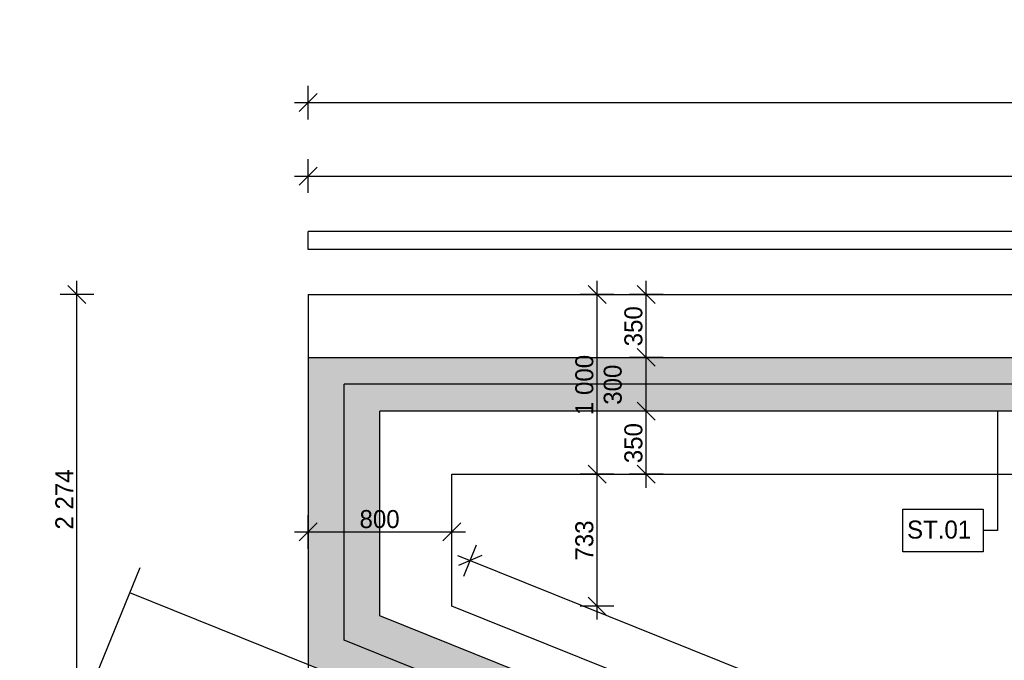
# Model space of a CAD drawing. Extents: x -740024 to -738426, y -1122140 to -1121743.
# Tile 102 of 256: x -738947.65 to -738942.18, y -1121942.09 to -1121938.52. Entities that reach past the tile are written whole.
import ezdxf

# ---------------------------------------------------------------- set-up
doc = ezdxf.new("R2010")
doc.units = 0
doc.header["$MEASUREMENT"] = 0
for name, color, linetype in [('Kóty', 7, 'Continuous'), ('obrubníky', 7, 'Continuous'), ('Poznámky popiska', 7, 'Continuous'), ('sokl cary', 7, 'Continuous'), ('SÍTĚ NOVÉ', 7, 'Continuous'), ('Zdi OBVOD', 7, 'Continuous'), ('Zdi vnitřní', 7, 'Continuous')]:
    doc.layers.add(name, color=color, linetype=linetype)
doc.styles.add('GENERATED_STYLE_1', font='txt')
doc.dimstyles.new('GENERATED_STYLE__2', dxfattribs={"dimtxt": 0.1, "dimasz": 0.095, "dimexe": 0.18, "dimexo": 0, "dimgap": 0.09, "dimtad": 1, "dimdec": 0, "dimlfac": 1000, "dimzin": 0, "dimdsep": 46, "dimtxsty": 'GENERATED_STYLE_1', "dimblk": 'ARROWHEAD_6', "dimblk1": 'ARROWHEAD_6', "dimblk2": 'ARROWHEAD_6', "dimcen": 0.09, "dimclrd": 7, "dimclre": 7, "dimclrt": 7, "dimadec": 0, "dimazin": 0, "dimtfac": 1, "dimtdec": 4, "dimtmove": 0, "dimatfit": 3, "dimfxl": 0, "dimtolj": 1, "dimtzin": 0, "dimarcsym": 0})
doc.dimstyles.new('GENERATED_STYLE__25', dxfattribs={"dimtxt": 0.18, "dimasz": 0.1368, "dimexe": 0.18, "dimexo": 0.0625, "dimgap": 0.09, "dimtad": 0, "dimtih": 1, "dimtoh": 1, "dimdec": 4, "dimzin": 0, "dimdsep": 46, "dimcen": 0.09, "dimadec": 0, "dimazin": 0, "dimtfac": 1, "dimtdec": 4, "dimtmove": 0, "dimatfit": 3, "dimldrblk": 'ARROWHEAD_5', "dimfxl": 0, "dimtolj": 1, "dimtzin": 0, "dimarcsym": 0})
doc.dimstyles.new('GENERATED_STYLE__3', dxfattribs={"dimtxt": 0.1, "dimasz": 0.095, "dimexe": 0.18, "dimexo": 0, "dimgap": 0.09, "dimtad": 1, "dimtih": 1, "dimtoh": 1, "dimdec": 0, "dimlfac": 1000, "dimzin": 0, "dimdsep": 46, "dimtxsty": 'GENERATED_STYLE_1', "dimblk": 'ARROWHEAD_6', "dimblk1": 'ARROWHEAD_6', "dimblk2": 'ARROWHEAD_6', "dimcen": 0.09, "dimclrd": 7, "dimclre": 7, "dimclrt": 7, "dimadec": 0, "dimazin": 0, "dimtfac": 1, "dimtdec": 4, "dimtmove": 0, "dimatfit": 3, "dimfxl": 0, "dimtolj": 1, "dimtzin": 0, "dimarcsym": 0})

# ---------------------------------------------------------------- blocks, each defined once
blk = doc.blocks.new('*D109', base_point=(-738576.9859, -1121962.5378))
at = {"layer": 'Kóty'}
for p, q in [((-738917.3812, -1121940.0023), (-738917.2812, -1121940.1023)), ((-738917.2374, -1121940.0523), (-738917.4249, -1121940.0523)), ((-738917.3312, -1121964.6674), (-738917.3312, -1121940.0523)), ((-738917.3812, -1121964.6174), (-738917.2812, -1121964.7174))]:
    blk.add_line(p, q, dxfattribs=at)
at = {"layer": 'Kóty', "char_height": 0.1, "attachment_point": 7, "rotation": 90, "style": 'GENERATED_STYLE_1'}
for s, insert in [('{6\xa0900}', (-738917.3512, -1121936.7733)), ('{24\xa0615}', (-738917.3512, -1121952.5687)), ('{6\xa0900}', (-738917.3512, -1121968.2883))]:
    blk.add_mtext(s, dxfattribs=dict(at, insert=insert))
blk = doc.blocks.new('ARROWHEAD_6')
at = {"color": 0, "linetype": 'Continuous', "lineweight": 0}
for p, q in [((0, 0), (-1, 0)), ((-0.5, -0.5), (0.5, 0.5))]:
    blk.add_line(p, q, dxfattribs=at)
blk = doc.blocks.new('*D110', base_point=(-738576.9859, -1121962.5378))
at = {"layer": 'Kóty'}
for p, q in [((-738917.3312, -1121933.1524), (-738917.3312, -1121933.0774)), ((-738917.2812, -1121933.2024), (-738917.3812, -1121933.1024)), ((-738917.2374, -1121933.1524), (-738917.4249, -1121933.1524)), ((-738917.3312, -1121940.0523), (-738917.3312, -1121933.1524)), ((-738917.3812, -1121940.0023), (-738917.2812, -1121940.1023)), ((-738917.2374, -1121940.0523), (-738917.4249, -1121940.0523))]:
    blk.add_line(p, q, dxfattribs=at)
at = {"layer": 'Kóty', "char_height": 0.1, "attachment_point": 7, "rotation": 90, "style": 'GENERATED_STYLE_1'}
for s, insert in [('{6\xa0900}', (-738917.3512, -1121936.7733)), ('{24\xa0615}', (-738917.3512, -1121952.5687)), ('{6\xa0900}', (-738917.3512, -1121968.2883))]:
    blk.add_mtext(s, dxfattribs=dict(at, insert=insert))
blk = doc.blocks.new('*D176', base_point=(-738576.9859, -1121962.5378))
at = {"layer": 'Kóty'}
for p, q in [((-738946.0493, -1121939.0788), (-738946.0493, -1121938.8913)), ((-738936.3991, -1121939.0788), (-738936.3991, -1121938.8913)), ((-738945.9993, -1121938.935), (-738946.0993, -1121939.035)), ((-738936.3491, -1121938.935), (-738936.4491, -1121939.035)), ((-738946.1243, -1121938.985), (-738946.0493, -1121938.985)), ((-738946.0493, -1121938.985), (-738936.3991, -1121938.985))]:
    blk.add_line(p, q, dxfattribs=at)
at = {"layer": 'Kóty', "char_height": 0.1, "attachment_point": 7, "style": 'GENERATED_STYLE_1'}
for s, insert in [('{9\xa0650}', (-738941.3952, -1121938.965)), ('{800}', (-738936.1129, -1121938.965)), ('{19\xa0300}', (-738926.1581, -1121938.965)), ('{800}', (-738916.0889, -1121938.965)), ('{50}', (-738915.701, -1121938.965)), ('{4\xa0200}', (-738913.5203, -1121938.965)), ('{800}', (-738911.039, -1121938.965)), ('{50}', (-738910.6511, -1121938.965))]:
    blk.add_mtext(s, dxfattribs=dict(at, insert=insert))
blk = doc.blocks.new('*D177', base_point=(-738576.9859, -1121962.5378))
at = {"layer": 'Kóty'}
for p, q in [((-738936.3991, -1121939.0788), (-738936.3991, -1121938.8913)), ((-738935.5991, -1121939.0788), (-738935.5991, -1121938.8913)), ((-738936.3491, -1121938.935), (-738936.4491, -1121939.035)), ((-738935.5491, -1121938.935), (-738935.6491, -1121939.035)), ((-738936.3991, -1121938.985), (-738935.5991, -1121938.985))]:
    blk.add_line(p, q, dxfattribs=at)
at = {"layer": 'Kóty', "char_height": 0.1, "attachment_point": 7, "style": 'GENERATED_STYLE_1'}
for s, insert in [('{9\xa0650}', (-738941.3952, -1121938.965)), ('{800}', (-738936.1129, -1121938.965)), ('{19\xa0300}', (-738926.1581, -1121938.965)), ('{800}', (-738916.0889, -1121938.965)), ('{50}', (-738915.701, -1121938.965)), ('{4\xa0200}', (-738913.5203, -1121938.965)), ('{800}', (-738911.039, -1121938.965)), ('{50}', (-738910.6511, -1121938.965))]:
    blk.add_mtext(s, dxfattribs=dict(at, insert=insert))
blk = doc.blocks.new('*D178', base_point=(-738576.9859, -1121962.5378))
at = {"layer": 'Kóty'}
for p, q in [((-738935.5991, -1121939.0788), (-738935.5991, -1121938.8913)), ((-738916.2992, -1121939.0788), (-738916.2992, -1121938.8913)), ((-738935.5491, -1121938.935), (-738935.6491, -1121939.035)), ((-738916.2492, -1121938.935), (-738916.3492, -1121939.035)), ((-738935.5991, -1121938.985), (-738916.2992, -1121938.985))]:
    blk.add_line(p, q, dxfattribs=at)
at = {"layer": 'Kóty', "char_height": 0.1, "attachment_point": 7, "style": 'GENERATED_STYLE_1'}
for s, insert in [('{9\xa0650}', (-738941.3952, -1121938.965)), ('{800}', (-738936.1129, -1121938.965)), ('{19\xa0300}', (-738926.1581, -1121938.965)), ('{800}', (-738916.0889, -1121938.965)), ('{50}', (-738915.701, -1121938.965)), ('{4\xa0200}', (-738913.5203, -1121938.965)), ('{800}', (-738911.039, -1121938.965)), ('{50}', (-738910.6511, -1121938.965))]:
    blk.add_mtext(s, dxfattribs=dict(at, insert=insert))
blk = doc.blocks.new('*D179', base_point=(-738576.9859, -1121962.5378))
at = {"layer": 'Kóty'}
for p, q in [((-738916.2992, -1121939.0788), (-738916.2992, -1121938.8913)), ((-738915.4992, -1121939.0788), (-738915.4992, -1121938.8913)), ((-738916.2492, -1121938.935), (-738916.3492, -1121939.035)), ((-738915.5492, -1121939.035), (-738915.4492, -1121938.935)), ((-738915.3993, -1121938.935), (-738915.4993, -1121939.035)), ((-738916.2992, -1121938.985), (-738915.4992, -1121938.985))]:
    blk.add_line(p, q, dxfattribs=at)
at = {"layer": 'Kóty', "char_height": 0.1, "attachment_point": 7, "style": 'GENERATED_STYLE_1'}
for s, insert in [('{9\xa0650}', (-738941.3952, -1121938.965)), ('{800}', (-738936.1129, -1121938.965)), ('{19\xa0300}', (-738926.1581, -1121938.965)), ('{800}', (-738916.0889, -1121938.965)), ('{50}', (-738915.701, -1121938.965)), ('{4\xa0200}', (-738913.5203, -1121938.965)), ('{800}', (-738911.039, -1121938.965)), ('{50}', (-738910.6511, -1121938.965))]:
    blk.add_mtext(s, dxfattribs=dict(at, insert=insert))
blk = doc.blocks.new('*D180', base_point=(-738576.9859, -1121962.5378))
at = {"layer": 'Kóty'}
for p, q in [((-738915.4992, -1121939.0788), (-738915.4992, -1121938.8913)), ((-738915.4493, -1121939.0788), (-738915.4493, -1121938.8913)), ((-738915.5492, -1121939.035), (-738915.4492, -1121938.935)), ((-738915.3993, -1121938.935), (-738915.4993, -1121939.035)), ((-738915.4992, -1121938.985), (-738915.4493, -1121938.985))]:
    blk.add_line(p, q, dxfattribs=at)
at = {"layer": 'Kóty', "char_height": 0.1, "attachment_point": 7, "style": 'GENERATED_STYLE_1'}
for s, insert in [('{9\xa0650}', (-738941.3952, -1121938.965)), ('{800}', (-738936.1129, -1121938.965)), ('{19\xa0300}', (-738926.1581, -1121938.965)), ('{800}', (-738916.0889, -1121938.965)), ('{50}', (-738915.701, -1121938.965)), ('{4\xa0200}', (-738913.5203, -1121938.965)), ('{800}', (-738911.039, -1121938.965)), ('{50}', (-738910.6511, -1121938.965))]:
    blk.add_mtext(s, dxfattribs=dict(at, insert=insert))
blk = doc.blocks.new('*D181', base_point=(-738576.9859, -1121962.5378))
at = {"layer": 'Kóty'}
for p, q in [((-738915.4493, -1121939.0788), (-738915.4493, -1121938.8913)), ((-738911.2493, -1121939.0788), (-738911.2493, -1121938.8913)), ((-738915.5492, -1121939.035), (-738915.4492, -1121938.935)), ((-738915.3993, -1121938.935), (-738915.4993, -1121939.035)), ((-738911.1993, -1121938.935), (-738911.2993, -1121939.035)), ((-738915.4493, -1121938.985), (-738911.2493, -1121938.985))]:
    blk.add_line(p, q, dxfattribs=at)
at = {"layer": 'Kóty', "char_height": 0.1, "attachment_point": 7, "style": 'GENERATED_STYLE_1'}
for s, insert in [('{9\xa0650}', (-738941.3952, -1121938.965)), ('{800}', (-738936.1129, -1121938.965)), ('{19\xa0300}', (-738926.1581, -1121938.965)), ('{800}', (-738916.0889, -1121938.965)), ('{50}', (-738915.701, -1121938.965)), ('{4\xa0200}', (-738913.5203, -1121938.965)), ('{800}', (-738911.039, -1121938.965)), ('{50}', (-738910.6511, -1121938.965))]:
    blk.add_mtext(s, dxfattribs=dict(at, insert=insert))
blk = doc.blocks.new('*D182', base_point=(-738576.9859, -1121962.5378))
at = {"layer": 'Kóty'}
for p, q in [((-738911.2493, -1121939.0788), (-738911.2493, -1121938.8913)), ((-738910.4493, -1121939.0788), (-738910.4493, -1121938.8913)), ((-738911.1993, -1121938.935), (-738911.2993, -1121939.035)), ((-738910.4993, -1121939.035), (-738910.3993, -1121938.935)), ((-738911.2493, -1121938.985), (-738910.4493, -1121938.985))]:
    blk.add_line(p, q, dxfattribs=at)
at = {"layer": 'Kóty', "char_height": 0.1, "attachment_point": 7, "style": 'GENERATED_STYLE_1'}
for s, insert in [('{9\xa0650}', (-738941.3952, -1121938.965)), ('{800}', (-738936.1129, -1121938.965)), ('{19\xa0300}', (-738926.1581, -1121938.965)), ('{800}', (-738916.0889, -1121938.965)), ('{50}', (-738915.701, -1121938.965)), ('{4\xa0200}', (-738913.5203, -1121938.965)), ('{800}', (-738911.039, -1121938.965)), ('{50}', (-738910.6511, -1121938.965))]:
    blk.add_mtext(s, dxfattribs=dict(at, insert=insert))
blk = doc.blocks.new('*D183', base_point=(-738576.9859, -1121962.5378))
at = {"layer": 'Kóty'}
for p, q in [((-738910.4493, -1121939.0788), (-738910.4493, -1121938.8913)), ((-738910.3992, -1121939.0788), (-738910.3992, -1121938.8913)), ((-738910.4993, -1121939.035), (-738910.3993, -1121938.935)), ((-738910.3492, -1121938.935), (-738910.4492, -1121939.035)), ((-738910.4493, -1121938.985), (-738910.3992, -1121938.985)), ((-738910.3992, -1121938.985), (-738910.3242, -1121938.985))]:
    blk.add_line(p, q, dxfattribs=at)
at = {"layer": 'Kóty', "char_height": 0.1, "attachment_point": 7, "style": 'GENERATED_STYLE_1'}
for s, insert in [('{9\xa0650}', (-738941.3952, -1121938.965)), ('{800}', (-738936.1129, -1121938.965)), ('{19\xa0300}', (-738926.1581, -1121938.965)), ('{800}', (-738916.0889, -1121938.965)), ('{50}', (-738915.701, -1121938.965)), ('{4\xa0200}', (-738913.5203, -1121938.965)), ('{800}', (-738911.039, -1121938.965)), ('{50}', (-738910.6511, -1121938.965))]:
    blk.add_mtext(s, dxfattribs=dict(at, insert=insert))
blk = doc.blocks.new('*D188', base_point=(-738576.9859, -1121962.5378))
at = {"layer": 'Kóty'}
for p, q in [((-738946.0493, -1121939.4882), (-738946.0493, -1121939.3007)), ((-738915.4493, -1121939.4882), (-738915.4493, -1121939.3007)), ((-738945.9993, -1121939.3445), (-738946.0993, -1121939.4445)), ((-738915.4993, -1121939.4445), (-738915.3993, -1121939.3445)), ((-738946.1243, -1121939.3945), (-738946.0493, -1121939.3945)), ((-738946.0493, -1121939.3945), (-738915.4493, -1121939.3945)), ((-738915.4493, -1121939.3945), (-738915.3743, -1121939.3945))]:
    blk.add_line(p, q, dxfattribs=at)
at = {"layer": 'Kóty', "insert": (-738930.9582, -1121939.3745), "char_height": 0.1, "attachment_point": 7, "style": 'GENERATED_STYLE_1'}
blk.add_mtext('{30\xa0600}', dxfattribs=at)
blk = doc.blocks.new('*D281', base_point=(-738576.9859, -1121962.5378))
at = {"layer": 'Kóty'}
for p, q in [((-738944.4912, -1121941.0024), (-738944.3912, -1121941.1024)), ((-738944.3475, -1121941.0524), (-738944.535, -1121941.0524)), ((-738944.4412, -1121941.7859), (-738944.4412, -1121941.0524)), ((-738944.4912, -1121941.7359), (-738944.3912, -1121941.8359)), ((-738944.3475, -1121941.7859), (-738944.535, -1121941.7859)), ((-738944.4412, -1121941.8609), (-738944.4412, -1121941.7859))]:
    blk.add_line(p, q, dxfattribs=at)
at = {"layer": 'Kóty', "char_height": 0.1, "attachment_point": 7, "rotation": 90, "style": 'GENERATED_STYLE_1'}
for s, insert in [('{1\xa0000}', (-738944.4612, -1121940.7233)), ('{733}', (-738944.4612, -1121941.5329))]:
    blk.add_mtext(s, dxfattribs=dict(at, insert=insert))
blk = doc.blocks.new('*D282', base_point=(-738576.9859, -1121962.5378))
at = {"layer": 'Kóty'}
for p, q in [((-738944.4412, -1121940.0523), (-738944.4412, -1121939.9773)), ((-738944.3912, -1121940.1023), (-738944.4912, -1121940.0023)), ((-738944.3475, -1121940.0523), (-738944.535, -1121940.0523)), ((-738944.4412, -1121941.0524), (-738944.4412, -1121940.0523)), ((-738944.4912, -1121941.0024), (-738944.3912, -1121941.1024)), ((-738944.3475, -1121941.0524), (-738944.535, -1121941.0524))]:
    blk.add_line(p, q, dxfattribs=at)
at = {"layer": 'Kóty', "char_height": 0.1, "attachment_point": 7, "rotation": 90, "style": 'GENERATED_STYLE_1'}
for s, insert in [('{1\xa0000}', (-738944.4612, -1121940.7233)), ('{733}', (-738944.4612, -1121941.5329))]:
    blk.add_mtext(s, dxfattribs=dict(at, insert=insert))
blk = doc.blocks.new('*D290', base_point=(-738576.9859, -1121962.5378))
at = {"layer": 'Kóty'}
for p, q in [((-738945.1826, -1121941.6198), (-738945.1127, -1121941.4458)), ((-738945.2172, -1121941.5048), (-738945.1476, -1121941.5328)), ((-738945.0826, -1121941.505), (-738945.2127, -1121941.5605)), ((-738945.1476, -1121941.5328), (-738938.7977, -1121944.0838)), ((-738938.8326, -1121944.1708), (-738938.7627, -1121943.9968)), ((-738938.8627, -1121944.1115), (-738938.7326, -1121944.056)), ((-738938.7977, -1121944.0838), (-738938.7281, -1121944.1117))]:
    blk.add_line(p, q, dxfattribs=at)
at = {"layer": 'Kóty', "insert": (-738942.1238, -1121942.726), "char_height": 0.1, "attachment_point": 7, "rotation": 338.1129, "style": 'GENERATED_STYLE_1'}
blk.add_mtext('{6\xa0843}', dxfattribs=at)
blk = doc.blocks.new('*D293', base_point=(-738576.9859, -1121962.5378))
at = {"layer": 'Kóty'}
for p, q in [((-738940.4356, -1121940.0523), (-738940.4356, -1121939.9773)), ((-738940.3856, -1121940.1023), (-738940.4856, -1121940.0023)), ((-738940.3419, -1121940.0523), (-738940.5294, -1121940.0523)), ((-738940.4356, -1121944.8776), (-738940.4356, -1121940.0523)), ((-738940.4856, -1121944.8276), (-738940.3856, -1121944.9276)), ((-738940.3419, -1121944.8776), (-738940.5294, -1121944.8776))]:
    blk.add_line(p, q, dxfattribs=at)
at = {"layer": 'Kóty', "char_height": 0.1, "attachment_point": 7, "rotation": 90, "style": 'GENERATED_STYLE_1'}
for s, insert in [('{4\xa0825}', (-738940.4556, -1121942.6359)), ('{19\xa0790}', (-738940.4906, -1121954.5096))]:
    blk.add_mtext(s, dxfattribs=dict(at, insert=insert))
blk = doc.blocks.new('*D294', base_point=(-738576.9859, -1121962.5378))
at = {"layer": 'Kóty'}
for p, q in [((-738947.3855, -1121942.2766), (-738947.2855, -1121942.3766)), ((-738947.2418, -1121942.3266), (-738947.4293, -1121942.3266)), ((-738947.3355, -1121944.8776), (-738947.3355, -1121942.3266)), ((-738947.3855, -1121944.8276), (-738947.2855, -1121944.9276)), ((-738947.2418, -1121944.8776), (-738947.4293, -1121944.8776)), ((-738947.3355, -1121944.9526), (-738947.3355, -1121944.8776))]:
    blk.add_line(p, q, dxfattribs=at)
at = {"layer": 'Kóty', "char_height": 0.1, "attachment_point": 7, "rotation": 90, "style": 'GENERATED_STYLE_1'}
for s, insert in [('{2\xa0274}', (-738947.3555, -1121941.3604)), ('{2\xa0551}', (-738947.3555, -1121943.7731))]:
    blk.add_mtext(s, dxfattribs=dict(at, insert=insert))
blk = doc.blocks.new('*D295', base_point=(-738576.9859, -1121962.5378))
at = {"layer": 'Kóty'}
for p, q in [((-738947.3355, -1121940.0523), (-738947.3355, -1121939.9773)), ((-738947.2855, -1121940.1023), (-738947.3855, -1121940.0023)), ((-738947.2418, -1121940.0523), (-738947.4293, -1121940.0523)), ((-738947.3355, -1121942.3266), (-738947.3355, -1121940.0523)), ((-738947.3855, -1121942.2766), (-738947.2855, -1121942.3766)), ((-738947.2418, -1121942.3266), (-738947.4293, -1121942.3266))]:
    blk.add_line(p, q, dxfattribs=at)
at = {"layer": 'Kóty', "char_height": 0.1, "attachment_point": 7, "rotation": 90, "style": 'GENERATED_STYLE_1'}
for s, insert in [('{2\xa0274}', (-738947.3555, -1121941.3604)), ('{2\xa0551}', (-738947.3555, -1121943.7731))]:
    blk.add_mtext(s, dxfattribs=dict(at, insert=insert))
blk = doc.blocks.new('*D296', base_point=(-738576.9859, -1121962.5378))
at = {"layer": 'Kóty'}
for p, q in [((-738946.0493, -1121944.7668), (-738946.0493, -1121944.5793)), ((-738939.6993, -1121944.7668), (-738939.6993, -1121944.5793)), ((-738945.9993, -1121944.6231), (-738946.0993, -1121944.7231)), ((-738939.7493, -1121944.7231), (-738939.6493, -1121944.6231)), ((-738946.1243, -1121944.6731), (-738946.0493, -1121944.6731)), ((-738946.0493, -1121944.6731), (-738939.6993, -1121944.6731)), ((-738939.6993, -1121944.6731), (-738939.6243, -1121944.6731))]:
    blk.add_line(p, q, dxfattribs=at)
at = {"layer": 'Kóty', "insert": (-738943.0453, -1121944.6531), "char_height": 0.1, "attachment_point": 7, "style": 'GENERATED_STYLE_1'}
blk.add_mtext('{6\xa0350}', dxfattribs=at)
blk = doc.blocks.new('*D358', base_point=(-738576.9859, -1121962.5378))
at = {"layer": 'Kóty'}
for p, q in [((-738946.0493, -1121941.467), (-738946.0493, -1121941.2795)), ((-738945.2493, -1121941.467), (-738945.2493, -1121941.2795)), ((-738945.9993, -1121941.3233), (-738946.0993, -1121941.4233)), ((-738945.2993, -1121941.4233), (-738945.1993, -1121941.3233)), ((-738946.1243, -1121941.3733), (-738946.0493, -1121941.3733)), ((-738946.0493, -1121941.3733), (-738945.2493, -1121941.3733)), ((-738945.2493, -1121941.3733), (-738945.1743, -1121941.3733))]:
    blk.add_line(p, q, dxfattribs=at)
at = {"layer": 'Kóty', "insert": (-738945.7631, -1121941.3533), "char_height": 0.1, "attachment_point": 7, "style": 'GENERATED_STYLE_1'}
blk.add_mtext('{800}', dxfattribs=at)
blk = doc.blocks.new('*D362', base_point=(-738576.9859, -1121962.5378))
at = {"layer": 'Kóty'}
for p, q in [((-738944.2182, -1121940.6524), (-738944.1182, -1121940.7524)), ((-738944.0744, -1121940.7024), (-738944.2619, -1121940.7024)), ((-738944.1682, -1121941.0524), (-738944.1682, -1121940.7024)), ((-738944.2182, -1121941.0024), (-738944.1182, -1121941.1024)), ((-738944.0744, -1121941.0524), (-738944.2619, -1121941.0524)), ((-738944.1682, -1121941.1274), (-738944.1682, -1121941.0524))]:
    blk.add_line(p, q, dxfattribs=at)
at = {"layer": 'Kóty', "char_height": 0.1, "attachment_point": 7, "rotation": 90, "style": 'GENERATED_STYLE_1'}
for s, insert in [('{350}', (-738944.1882, -1121940.3411)), ('{300}', (-738944.3032, -1121940.6662)), ('{350}', (-738944.1882, -1121940.9912))]:
    blk.add_mtext(s, dxfattribs=dict(at, insert=insert))
blk = doc.blocks.new('*D363', base_point=(-738576.9859, -1121962.5378))
at = {"layer": 'Kóty'}
for p, q in [((-738944.2182, -1121940.3524), (-738944.1182, -1121940.4524)), ((-738944.0744, -1121940.4024), (-738944.2619, -1121940.4024)), ((-738944.1682, -1121940.7024), (-738944.1682, -1121940.4024)), ((-738944.2182, -1121940.6524), (-738944.1182, -1121940.7524)), ((-738944.0744, -1121940.7024), (-738944.2619, -1121940.7024))]:
    blk.add_line(p, q, dxfattribs=at)
at = {"layer": 'Kóty', "char_height": 0.1, "attachment_point": 7, "rotation": 90, "style": 'GENERATED_STYLE_1'}
for s, insert in [('{350}', (-738944.1882, -1121940.3411)), ('{300}', (-738944.3032, -1121940.6662)), ('{350}', (-738944.1882, -1121940.9912))]:
    blk.add_mtext(s, dxfattribs=dict(at, insert=insert))
blk = doc.blocks.new('*D364', base_point=(-738576.9859, -1121962.5378))
at = {"layer": 'Kóty'}
for p, q in [((-738944.1682, -1121940.0523), (-738944.1682, -1121939.9773)), ((-738944.1182, -1121940.1023), (-738944.2182, -1121940.0023)), ((-738944.0744, -1121940.0523), (-738944.2619, -1121940.0523)), ((-738944.1682, -1121940.4024), (-738944.1682, -1121940.0523)), ((-738944.2182, -1121940.3524), (-738944.1182, -1121940.4524)), ((-738944.0744, -1121940.4024), (-738944.2619, -1121940.4024))]:
    blk.add_line(p, q, dxfattribs=at)
at = {"layer": 'Kóty', "char_height": 0.1, "attachment_point": 7, "rotation": 90, "style": 'GENERATED_STYLE_1'}
for s, insert in [('{350}', (-738944.1882, -1121940.3411)), ('{300}', (-738944.3032, -1121940.6662)), ('{350}', (-738944.1882, -1121940.9912))]:
    blk.add_mtext(s, dxfattribs=dict(at, insert=insert))
blk = doc.blocks.new('ARROWHEAD_5')
at = {"color": 0, "linetype": 'Continuous', "lineweight": 0}
blk.add_line((0, 0), (-1, 0), dxfattribs=at)
blk.add_solid([(-1, 0.2679), (0, 0), (-1, -0.2679), (-1, 0.2679)], dxfattribs=at)

msp = doc.modelspace()

# ---------------------------------------------------------------- hatches: boundary and pattern name
at = {"layer": 'obrubníky', "linetype": 'Continuous', "lineweight": 18}
for color, points in [(41, [(-738910.6493, -1121940.4024), (-738946.0493, -1121940.4024), (-738946.0493, -1121940.7024), (-738910.6493, -1121940.7024)]), (211, [(-738939.0993, -1121953.6774), (-738939.0993, -1121944.4721), (-738945.6493, -1121941.8407), (-738945.6493, -1121940.7024), (-738946.0493, -1121940.7024), (-738946.0493, -1121942.1111), (-738939.4993, -1121944.7424), (-738939.4993, -1121953.6774)])]:
    msp.add_hatch(color=color, dxfattribs=at).paths.add_polyline_path(points, flags=0)

# ---------------------------------------------------------------- linework, layer by layer
at = {"layer": 'Poznámky popiska', "flags": 128}
msp.add_lwpolyline([(-738942.7406, -1121941.2474), (-738942.294, -1121941.2474), (-738942.294, -1121941.4845), (-738942.7406, -1121941.4845)], close=True, dxfattribs=at)
at = {"layer": 'sokl cary'}
for p, q in [((-738937.4993, -1121939.7024), (-738946.0493, -1121939.7024)), ((-738937.3993, -1121939.8024), (-738946.0493, -1121939.8024))]:
    msp.add_line(p, q, dxfattribs=at)
at = {"layer": 'SÍTĚ NOVÉ'}
for p, q in [((-738946.0493, -1121939.8024), (-738946.0493, -1121939.7024)), ((-738946.0493, -1121940.0523), (-738937.2993, -1121940.0523)), ((-738945.2493, -1121941.0524), (-738937.2993, -1121941.0524)), ((-738947.2724, -1121942.2803), (-738946.9835, -1121941.5723)), ((-738939.4993, -1121944.7424), (-738947.0408, -1121941.7128))]:
    msp.add_line(p, q, dxfattribs=at)
at = {"layer": 'SÍTĚ NOVÉ', "color": 94, "lineweight": 30}
msp.add_line((-738939.2993, -1121944.6073), (-738945.8493, -1121941.9759), dxfattribs=at)
at = {"layer": 'Zdi OBVOD'}
for p, q in [((-738946.0493, -1121940.4024), (-738915.6993, -1121940.4024)), ((-738915.9993, -1121940.7024), (-738945.6493, -1121940.7024))]:
    msp.add_line(p, q, dxfattribs=at)
at = {"layer": 'Zdi OBVOD', "color": 94, "lineweight": 30}
msp.add_line((-738910.7993, -1121940.5524), (-738945.8493, -1121940.5524), dxfattribs=at)
at = {"layer": 'Zdi vnitřní'}
for p, q in [((-738946.0493, -1121940.0523), (-738946.0493, -1121942.3266)), ((-738945.6493, -1121941.8407), (-738945.6493, -1121940.7024)), ((-738945.2493, -1121941.7859), (-738945.2493, -1121941.0524)), ((-738938.8993, -1121944.3369), (-738945.2493, -1121941.7859)), ((-738939.0993, -1121944.4721), (-738945.6493, -1121941.8407))]:
    msp.add_line(p, q, dxfattribs=at)
at = {"layer": 'Zdi vnitřní', "color": 94, "lineweight": 30}
msp.add_line((-738945.8493, -1121941.9759), (-738945.8493, -1121940.5524), dxfattribs=at)

# ---------------------------------------------------------------- texts
at = {"layer": 'Poznámky popiska', "insert": (-738942.3602, -1121941.3611), "char_height": 0.1, "width": 0.366629, "attachment_point": 6, "style": 'GENERATED_STYLE_1'}
msp.add_mtext('{ST.01}', dxfattribs=at)

# ---------------------------------------------------------------- dimensions: what is measured, and where the dimension line sits
at = {"layer": 'Kóty'}
for base, p1, p2, angle, picture, middle in [((-738917.3312, -1121971.5674), (-738946.0493, -1121940.0523), (-738916.2992, -1121933.1524), 90, '*D110', (-738917.4012, -1121936.6023)), ((-738917.3312, -1121971.5674), (-738939.6993, -1121964.6674), (-738946.0493, -1121940.0523), 90, '*D109', (-738917.4012, -1121952.3598)), ((-738947.3355, -1121944.8776), (-738946.0493, -1121942.3266), (-738946.0493, -1121940.0523), 90, '*D295', (-738947.4055, -1121941.1894)), ((-738944.4412, -1121941.7859), (-738945.2493, -1121941.0524), (-738946.0493, -1121940.0523), 90, '*D282', (-738944.5112, -1121940.5523)), ((-738940.4356, -1121964.6674), (-738939.6993, -1121944.8776), (-738946.0493, -1121940.0523), 90, '*D293', (-738940.5056, -1121942.4649)), ((-738944.1682, -1121941.0524), (-738946.0493, -1121940.4024), (-738946.0493, -1121940.0523), 90, '*D364', (-738944.2382, -1121940.2273)), ((-738944.1682, -1121941.0524), (-738945.6493, -1121940.7024), (-738946.0493, -1121940.4024), 90, '*D363', (-738944.3532, -1121940.5524)), ((-738944.1682, -1121941.0524), (-738945.2493, -1121941.0524), (-738945.6493, -1121940.7024), 90, '*D362', (-738944.2382, -1121940.8774)), ((-738944.441207, -1121941.785862), (-738945.249304, -1121941.785862), (-738945.249304, -1121941.052363), 90, '*D281', (-738944.511207, -1121941.419113)), ((-738947.3355, -1121944.8776), (-738939.6993, -1121944.8776), (-738946.0493, -1121942.3266), 90, '*D294', (-738947.4055, -1121943.6021)), ((-738945.1476, -1121941.5328), (-738945.2493, -1121941.7859), (-738938.8993, -1121944.3369), 338.1129, '*D290', (-738941.9466, -1121942.7433))]:
    dim = msp.add_linear_dim(base=base, p1=p1, p2=p2, angle=angle, dimstyle='GENERATED_STYLE__2', dxfattribs=at)
    dim.commit()
    dim.dimension.update_dxf_attribs({"geometry": picture, "text_midpoint": middle})
for base, p1, p2, picture, middle in [((-738946.0493, -1121938.985), (-738946.0493, -1121940.0523), (-738936.3991, -1121939.6024), '*D176', (-738941.2242, -1121938.915)), ((-738946.0493, -1121938.985), (-738936.3991, -1121939.6024), (-738935.5991, -1121939.6024), '*D177', (-738935.9991, -1121938.915)), ((-738946.0493, -1121938.985), (-738935.5991, -1121939.6024), (-738916.2992, -1121940.0523), '*D178', (-738925.9492, -1121938.915)), ((-738946.0493, -1121938.985), (-738916.2992, -1121940.0523), (-738915.4992, -1121940.0523), '*D179', (-738915.9751, -1121938.915)), ((-738946.0493, -1121938.985), (-738915.4992, -1121940.0523), (-738915.4493, -1121940.0523), '*D180', (-738915.6251, -1121938.915)), ((-738946.0493, -1121938.985), (-738915.4493, -1121940.0523), (-738911.2493, -1121940.1523), '*D181', (-738913.3493, -1121938.915)), ((-738946.0493, -1121938.985), (-738911.2493, -1121940.1523), (-738910.4493, -1121940.1523), '*D182', (-738910.9252, -1121938.915)), ((-738946.0493, -1121938.985), (-738910.4493, -1121940.1523), (-738910.3992, -1121940.1523), '*D183', (-738910.5752, -1121938.915)), ((-738946.0493, -1121939.3945), (-738946.0493, -1121940.0523), (-738915.4493, -1121940.0523), '*D188', (-738930.7493, -1121939.3245)), ((-738946.0493, -1121944.6731), (-738946.0493, -1121940.0523), (-738939.6993, -1121944.8776), '*D296', (-738942.8743, -1121944.6031)), ((-738946.0493, -1121941.3733), (-738946.0493, -1121940.0523), (-738945.2493, -1121941.0524), '*D358', (-738945.6493, -1121941.3033))]:
    dim = msp.add_linear_dim(base=base, p1=p1, p2=p2, dimstyle='GENERATED_STYLE__3', dxfattribs=at)
    dim.commit()
    dim.dimension.update_dxf_attribs({"geometry": picture, "text_midpoint": middle})

# ---------------------------------------------------------------- leaders
at = {"layer": 'Poznámky popiska', "annotation_type": 0, "has_hookline": 1, "hookline_direction": 1, "text_width": 0.3404}
msp.add_leader([(-738942.214, -1121940.7024), (-738942.214, -1121941.366), (-738942.294, -1121941.366)], dimstyle='GENERATED_STYLE__25', dxfattribs=at)

doc.saveas('drawing.dxf')
